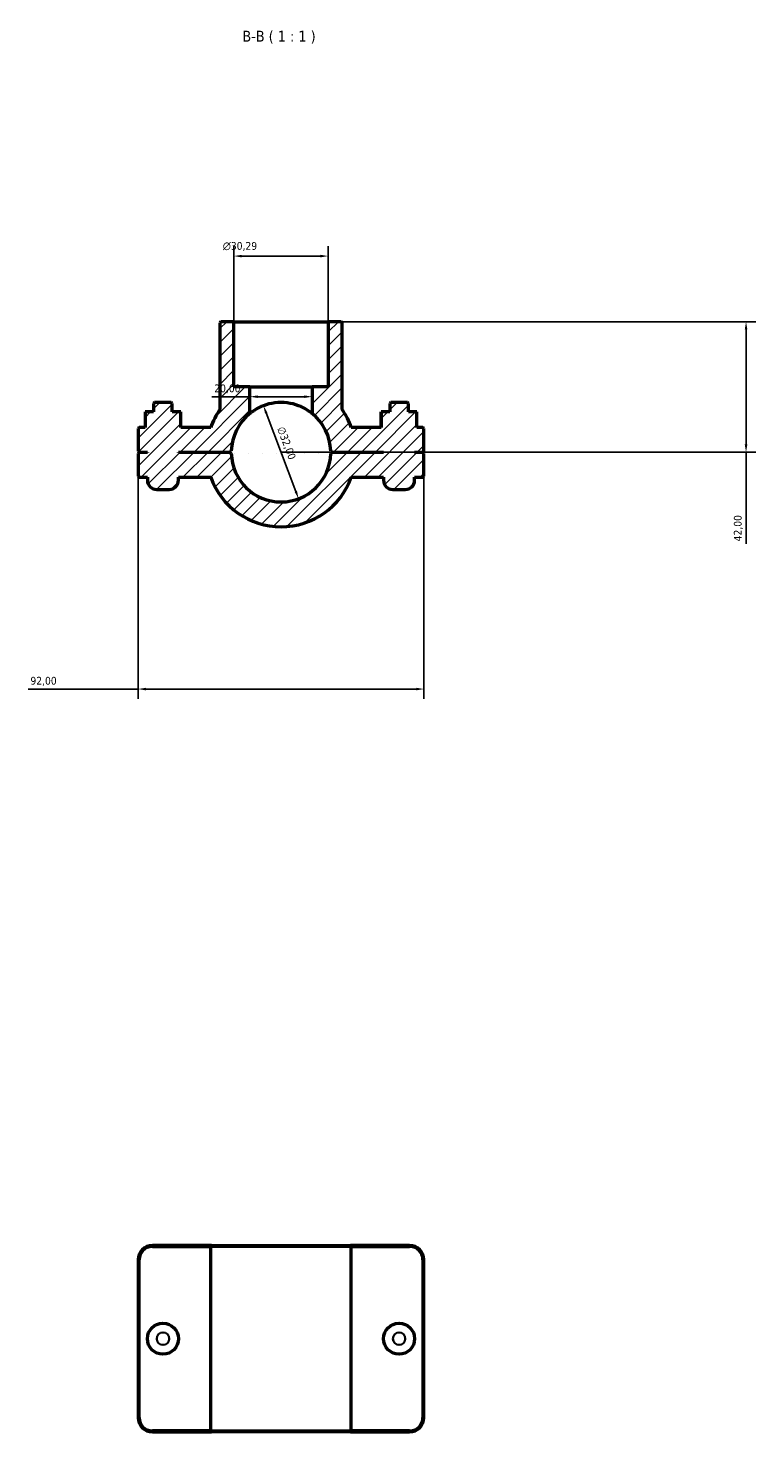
# Model space of a CAD drawing. Header units: millimetres. Extents: x 0 to 1136, y 0 to 1083.
# Tile 4 of 7: x 345 to 579, y 631 to 1083. Entities that reach past the tile are written whole.
import ezdxf

# ---------------------------------------------------------------- set-up
doc = ezdxf.new("R2010")
doc.units = ezdxf.units.MM
for name, color, linetype, lineweight in [('Dimension (ISO)', 7, 'Continuous', 25), ('Hatch (ISO)', 7, 'Continuous', 18), ('Symbol (ISO)', 7, 'Continuous', 25), ('Visible (ISO)', 7, 'Continuous', 50), ('Visible Narrow (ISO)', 7, 'Continuous', 35)]:
    doc.layers.add(name, color=color, linetype=linetype, lineweight=lineweight)
doc.styles.add('Label Text (ISO)', font='tahoma.ttf')
doc.styles.add('Note Text (ISO)', font='tahoma.ttf')
doc.dimstyles.new('Default (ISO)', dxfattribs={"dimtxt": 2.5, "dimasz": 2.5, "dimexe": 3.175, "dimexo": 0, "dimgap": 0.762, "dimtad": 1, "dimrnd": 1e-08, "dimzin": 0, "dimtxsty": 'Note Text (ISO)', "dimcen": 0.09, "dimdle": 10, "dimclrd": 256, "dimclre": 256, "dimclrt": 232, "dimazin": 0, "dimtfac": 1.40208, "dimtmove": 0, "dimatfit": 3, "dimfxl": 1, "dimtolj": 1, "dimtzin": 0, "dimlwd": -1, "dimlwe": -1, "dimarcsym": 0})

# ---------------------------------------------------------------- blocks, each defined once
blk = doc.blocks.new('*D11')
at = {"layer": 'Defpoints', "color": 0, "transparency": 16777216}
for p in [(420.88, 961.25), (432.18, 931.32)]:
    blk.add_point(p, dxfattribs=at)
at = {"layer": 'Dimension (ISO)', "transparency": 16777216}
blk.add_line((431.3, 933.66), (421.76, 958.92), dxfattribs=at)
blk.add_arc((426.53, 946.29), 16, 51.3178, 122.0501, dxfattribs=at)
for points in [[(422.15, 959.06), (421.37, 958.77), (420.88, 961.25)], [(431.69, 933.8), (430.91, 933.51), (432.18, 931.32)]]:
    blk.add_solid(points, dxfattribs=at)
at = {"layer": 'Dimension (ISO)', "color": 232, "true_color": 0xca0064, "transparency": 16777216, "insert": (427.56, 954.82), "char_height": 2.5, "attachment_point": 1, "rotation": 290.6804, "style": 'Note Text (ISO)'}
blk.add_mtext('\\A1;∅32,00', dxfattribs=at)
blk = doc.blocks.new('*D12')
at = {"layer": 'Defpoints', "color": 0, "transparency": 16777216}
for p in [(441.68, 988.29), (426.53, 946.29), (576.2, 946.29)]:
    blk.add_point(p, dxfattribs=at)
at = {"layer": 'Dimension (ISO)', "transparency": 16777216}
for p, q in [((441.68, 988.29), (579.38, 988.29)), ((576.2, 985.79), (576.2, 948.79)), ((426.53, 946.29), (579.38, 946.29)), ((576.2, 946.29), (576.2, 916.85))]:
    blk.add_line(p, q, dxfattribs=at)
for points in [[(575.78, 985.79), (576.62, 985.79), (576.2, 988.29)], [(575.78, 948.79), (576.62, 948.79), (576.2, 946.29)]]:
    blk.add_solid(points, dxfattribs=at)
at = {"layer": 'Dimension (ISO)', "color": 232, "true_color": 0xca0064, "transparency": 16777216, "insert": (572.27, 917.61), "char_height": 2.5, "attachment_point": 1, "rotation": 90, "style": 'Note Text (ISO)'}
blk.add_mtext('\\A1;42,00', dxfattribs=at)
blk = doc.blocks.new('*D13')
at = {"layer": 'Defpoints', "color": 0, "transparency": 16777216}
for p in [(380.53, 938.61), (472.53, 938.61), (380.53, 870.07)]:
    blk.add_point(p, dxfattribs=at)
at = {"layer": 'Dimension (ISO)', "transparency": 16777216}
for p, q in [((380.53, 938.61), (380.53, 866.89)), ((472.53, 938.61), (472.53, 866.89)), ((380.53, 870.07), (345.12, 870.07)), ((470.03, 870.07), (383.03, 870.07))]:
    blk.add_line(p, q, dxfattribs=at)
for points in [[(383.03, 870.48), (383.03, 869.65), (380.53, 870.07)], [(470.03, 870.48), (470.03, 869.65), (472.53, 870.07)]]:
    blk.add_solid(points, dxfattribs=at)
at = {"layer": 'Dimension (ISO)', "color": 232, "true_color": 0xca0064, "transparency": 16777216, "insert": (345.88, 874), "char_height": 2.5, "attachment_point": 1, "style": 'Note Text (ISO)'}
blk.add_mtext('\\A1;92,00', dxfattribs=at)
blk = doc.blocks.new('*D14')
at = {"layer": 'Defpoints', "color": 0, "transparency": 16777216}
for p in [(416.53, 964.16), (416.53, 964.16), (436.53, 964.16)]:
    blk.add_point(p, dxfattribs=at)
at = {"layer": 'Dimension (ISO)', "transparency": 16777216}
for p, q in [((416.53, 964.16), (404.28, 964.16)), ((434.03, 964.16), (419.03, 964.16))]:
    blk.add_line(p, q, dxfattribs=at)
for points in [[(419.03, 964.58), (419.03, 963.74), (416.53, 964.16)], [(434.03, 964.58), (434.03, 963.74), (436.53, 964.16)]]:
    blk.add_solid(points, dxfattribs=at)
at = {"layer": 'Dimension (ISO)', "color": 232, "true_color": 0xca0064, "transparency": 16777216, "insert": (405.04, 968.09), "char_height": 2.5, "attachment_point": 1, "style": 'Note Text (ISO)'}
blk.add_mtext('\\A1;20,00', dxfattribs=at)
blk = doc.blocks.new('*D15')
at = {"layer": 'Defpoints', "color": 0, "transparency": 16777216}
for p in [(411.39, 1009.41), (411.39, 988.29), (441.68, 988.29)]:
    blk.add_point(p, dxfattribs=at)
at = {"layer": 'Dimension (ISO)', "transparency": 16777216}
for p, q in [((411.39, 988.29), (411.39, 1012.58)), ((441.68, 988.29), (441.68, 1012.58)), ((439.18, 1009.41), (413.89, 1009.41))]:
    blk.add_line(p, q, dxfattribs=at)
for points in [[(413.89, 1009.82), (413.89, 1008.99), (411.39, 1009.41)], [(439.18, 1009.82), (439.18, 1008.99), (441.68, 1009.41)]]:
    blk.add_solid(points, dxfattribs=at)
at = {"layer": 'Dimension (ISO)', "color": 232, "true_color": 0xca0064, "transparency": 16777216, "insert": (407.8, 1013.93), "char_height": 2.5, "attachment_point": 1, "style": 'Note Text (ISO)'}
blk.add_mtext('\\A1;\\fAIGDT|b0|i0;\\H2.5000;\\ln\\fTahoma|b0|i0;\\H2.5000;30,29', dxfattribs=at)

msp = doc.modelspace()

# ---------------------------------------------------------------- hatches: boundary and pattern name
at = {"layer": 'Hatch (ISO)'}
h = msp.add_hatch(dxfattribs=at)
h.set_pattern_fill('ANSI31', color=256, scale=25.4, style=0)
h.set_pattern_definition([(45, (0, 0), (-2.245064, 2.245064), [])])
edge = h.paths.add_edge_path()
edge.add_line((416.5312, 967.2851), (411.3857, 967.2851))
edge.add_line((411.3857, 967.2851), (411.3857, 988.2851))
edge.add_line((411.3857, 988.2851), (407.1621, 988.2851))
edge.add_line((407.1621, 988.2851), (406.8421, 987.9651))
edge.add_line((406.8421, 987.9651), (406.8421, 960.0087))
edge.add_ellipse((426.5312, 946.2851), major_axis=(-19.6891, 13.7236), ratio=1, start_angle=0, end_angle=15.405803)
edge.add_line((403.9038, 954.2851), (394.287, 954.2851))
edge.add_line((394.287, 954.2851), (394.287, 959.2851))
edge.add_line((394.287, 959.2851), (391.5312, 959.2851))
edge.add_line((391.5312, 959.2851), (391.5312, 961.9651))
edge.add_line((391.5312, 961.9651), (391.2112, 962.2851))
edge.add_line((391.2112, 962.2851), (385.8512, 962.2851))
edge.add_line((385.8512, 962.2851), (385.5312, 961.9651))
edge.add_line((385.5312, 961.9651), (385.5312, 959.2851))
edge.add_line((385.5312, 959.2851), (382.7754, 959.2851))
edge.add_line((382.7754, 959.2851), (382.7754, 954.2851))
edge.add_line((382.7754, 954.2851), (380.8512, 954.2851))
edge.add_line((380.8512, 954.2851), (380.5312, 953.9651))
edge.add_line((380.5312, 953.9651), (380.5312, 946.6551))
edge.add_line((380.5312, 946.6551), (380.8512, 946.3351))
edge.add_line((380.8512, 946.3351), (383.5312, 946.3351))
edge.add_line((383.5312, 946.3351), (383.5312, 946.2351))
edge.add_line((383.5312, 946.2351), (380.8512, 946.2351))
edge.add_line((380.8512, 946.2351), (380.5312, 945.9151))
edge.add_line((380.5312, 945.9151), (380.5312, 938.6051))
edge.add_line((380.5312, 938.6051), (380.8512, 938.2851))
edge.add_line((380.8512, 938.2851), (383.5312, 938.2851))
edge.add_line((383.5312, 938.2851), (383.5312, 937.2851))
edge.add_ellipse((386.5312, 937.2851), major_axis=(-3, 0), ratio=1, start_angle=0, end_angle=90)
edge.add_line((386.5312, 934.2851), (390.5312, 934.2851))
edge.add_ellipse((390.5312, 937.2851), major_axis=(0, -3), ratio=1, start_angle=0, end_angle=90)
edge.add_line((393.5312, 937.2851), (393.5312, 938.2851))
edge.add_line((393.5312, 938.2851), (403.9038, 938.2851))
edge.add_ellipse((426.5312, 946.2851), major_axis=(-22.6274, -8), ratio=1, start_angle=0, end_angle=141.057559)
edge.add_line((449.1586, 938.2851), (459.5312, 938.2851))
edge.add_line((459.5312, 938.2851), (459.5312, 937.2851))
edge.add_ellipse((462.5312, 937.2851), major_axis=(-3, 0), ratio=1, start_angle=0, end_angle=90)
edge.add_line((462.5312, 934.2851), (466.5312, 934.2851))
edge.add_ellipse((466.5312, 937.2851), major_axis=(0, -3), ratio=1, start_angle=0, end_angle=90)
edge.add_line((469.5312, 937.2851), (469.5312, 938.2851))
edge.add_line((469.5312, 938.2851), (472.2112, 938.2851))
edge.add_line((472.2112, 938.2851), (472.5312, 938.6051))
edge.add_line((472.5312, 938.6051), (472.5312, 945.9151))
edge.add_line((472.5312, 945.9151), (472.2112, 946.2351))
edge.add_line((472.2112, 946.2351), (469.5312, 946.2351))
edge.add_line((469.5312, 946.2351), (469.5312, 946.3351))
edge.add_line((469.5312, 946.3351), (472.2112, 946.3351))
edge.add_line((472.2112, 946.3351), (472.5312, 946.6551))
edge.add_line((472.5312, 946.6551), (472.5312, 953.9651))
edge.add_line((472.5312, 953.9651), (472.2112, 954.2851))
edge.add_line((472.2112, 954.2851), (470.287, 954.2851))
edge.add_line((470.287, 954.2851), (470.287, 959.2851))
edge.add_line((470.287, 959.2851), (467.5312, 959.2851))
edge.add_line((467.5312, 959.2851), (467.5312, 961.9651))
edge.add_line((467.5312, 961.9651), (467.2112, 962.2851))
edge.add_line((467.2112, 962.2851), (461.8512, 962.2851))
edge.add_line((461.8512, 962.2851), (461.5312, 961.9651))
edge.add_line((461.5312, 961.9651), (461.5312, 959.2851))
edge.add_line((461.5312, 959.2851), (458.7754, 959.2851))
edge.add_line((458.7754, 959.2851), (458.7754, 954.2851))
edge.add_line((458.7754, 954.2851), (449.1586, 954.2851))
edge.add_ellipse((426.5312, 946.2851), major_axis=(22.6274, 8), ratio=1, start_angle=0, end_angle=15.405803)
edge.add_line((446.2204, 960.0087), (446.2204, 987.9651))
edge.add_line((446.2204, 987.9651), (445.9004, 988.2851))
edge.add_line((445.9004, 988.2851), (441.6767, 988.2851))
edge.add_line((441.6767, 988.2851), (441.6767, 967.2851))
edge.add_line((441.6767, 967.2851), (436.5312, 967.2851))
edge.add_line((436.5312, 967.2851), (436.5312, 958.7751))
edge.add_ellipse((426.5312, 946.2851), major_axis=(10, 12.49), ratio=1, start_angle=310.007172, end_angle=360, ccw=False)
edge.add_line((442.5269, 946.6551), (442.8511, 946.3351))
edge.add_line((442.8511, 946.3351), (459.5312, 946.3351))
edge.add_line((459.5312, 946.3351), (459.5312, 946.2351))
edge.add_line((459.5312, 946.2351), (442.8511, 946.2351))
edge.add_line((442.8511, 946.2351), (442.5269, 945.9152))
edge.add_ellipse((426.5312, 946.2851), major_axis=(15.9957, -0.37), ratio=1, start_angle=182.649969, end_angle=360, ccw=False)
edge.add_line((410.5355, 945.9152), (410.2113, 946.2351))
edge.add_line((410.2113, 946.2351), (393.5312, 946.2351))
edge.add_line((393.5312, 946.2351), (393.5312, 946.3351))
edge.add_line((393.5312, 946.3351), (410.2113, 946.3351))
edge.add_line((410.2113, 946.3351), (410.5355, 946.6551))
edge.add_ellipse((426.5312, 946.2851), major_axis=(-15.9957, 0.37), ratio=1, start_angle=310.007172, end_angle=360, ccw=False)
edge.add_line((416.5312, 958.7751), (416.5312, 967.2851))

# ---------------------------------------------------------------- linework, layer by layer
at = {"layer": 'Visible (ISO)'}
for p, q in [((407.1621, 988.2851), (406.8421, 987.9651)), ((406.8421, 987.9651), (406.8421, 960.0087)), ((411.3857, 988.2851), (407.1621, 988.2851)), ((411.3857, 967.2851), (411.3857, 988.2851)), ((411.3857, 988.2851), (441.6767, 988.2851)), ((445.9004, 988.2851), (441.6767, 988.2851)), ((441.6767, 988.2851), (441.6767, 967.2851)), ((446.2204, 987.9651), (445.9004, 988.2851)), ((446.2204, 960.0087), (446.2204, 987.9651)), ((416.5312, 967.2851), (411.3857, 967.2851)), ((416.5312, 958.7751), (416.5312, 967.2851)), ((416.5312, 967.2851), (436.5312, 967.2851)), ((441.6767, 967.2851), (436.5312, 967.2851)), ((436.5312, 967.2851), (436.5312, 958.7751)), ((385.5312, 959.2851), (382.7754, 959.2851)), ((382.7754, 959.2851), (382.7754, 954.2851)), ((385.8512, 962.2851), (385.5312, 961.9651)), ((385.5312, 961.9651), (385.5312, 959.2851)), ((391.2112, 962.2851), (385.8512, 962.2851)), ((391.5312, 961.9651), (391.2112, 962.2851)), ((391.5312, 959.2851), (391.5312, 961.9651)), ((394.287, 959.2851), (391.5312, 959.2851)), ((394.287, 954.2851), (394.287, 959.2851)), ((394.287, 959.2851), (394.3046, 959.2851)), ((394.3046, 954.2851), (394.3046, 959.2851)), ((458.7754, 959.2851), (458.7578, 959.2851)), ((458.7578, 954.2851), (458.7578, 959.2851)), ((461.5312, 959.2851), (458.7754, 959.2851)), ((458.7754, 959.2851), (458.7754, 954.2851)), ((461.8512, 962.2851), (461.5312, 961.9651)), ((461.5312, 961.9651), (461.5312, 959.2851)), ((467.2112, 962.2851), (461.8512, 962.2851)), ((467.5312, 961.9651), (467.2112, 962.2851)), ((467.5312, 959.2851), (467.5312, 961.9651)), ((470.287, 959.2851), (467.5312, 959.2851)), ((470.287, 954.2851), (470.287, 959.2851)), ((380.8512, 954.2851), (380.5312, 953.9651)), ((380.5312, 953.9651), (380.5312, 946.6551)), ((382.7754, 954.2851), (380.8512, 954.2851)), ((403.9038, 954.2851), (394.287, 954.2851)), ((458.7754, 954.2851), (449.1586, 954.2851)), ((472.2112, 954.2851), (470.287, 954.2851)), ((472.5312, 953.9651), (472.2112, 954.2851)), ((472.5312, 946.6551), (472.5312, 953.9651)), ((380.5312, 946.6551), (380.8512, 946.3351)), ((380.8512, 946.2351), (380.5312, 945.9151)), ((380.5312, 945.9151), (380.5312, 938.6051)), ((380.8512, 946.3351), (383.5312, 946.3351)), ((383.5312, 946.2351), (380.8512, 946.2351)), ((383.5312, 946.3351), (383.5312, 946.2351)), ((393.5312, 946.2351), (393.5312, 946.3351)), ((393.5312, 946.3351), (410.2113, 946.3351)), ((410.2113, 946.2351), (393.5312, 946.2351)), ((410.2113, 946.3351), (410.5355, 946.6551)), ((410.5355, 945.9152), (410.2113, 946.2351)), ((442.5269, 946.6551), (442.8511, 946.3351)), ((442.8511, 946.2351), (442.5269, 945.9152)), ((442.8511, 946.3351), (459.5312, 946.3351)), ((459.5312, 946.2351), (442.8511, 946.2351)), ((459.5312, 946.3351), (459.5312, 946.2351)), ((469.5312, 946.2351), (469.5312, 946.3351)), ((469.5312, 946.3351), (472.2112, 946.3351)), ((472.2112, 946.2351), (469.5312, 946.2351)), ((472.2112, 946.3351), (472.5312, 946.6551)), ((472.5312, 945.9151), (472.2112, 946.2351)), ((472.5312, 938.6051), (472.5312, 945.9151)), ((380.5312, 938.6051), (380.8512, 938.2851)), ((380.8512, 938.2851), (383.5312, 938.2851)), ((383.5312, 938.2851), (383.5312, 937.2851)), ((393.5312, 937.2851), (393.5312, 938.2851)), ((393.5312, 938.2851), (403.9038, 938.2851)), ((449.1586, 938.2851), (459.5312, 938.2851)), ((459.5312, 938.2851), (459.5312, 937.2851)), ((469.5312, 937.2851), (469.5312, 938.2851)), ((469.5312, 938.2851), (472.2112, 938.2851)), ((472.2112, 938.2851), (472.5312, 938.6051)), ((386.5312, 934.2851), (390.5312, 934.2851)), ((462.5312, 934.2851), (466.5312, 934.2851)), ((404.1312, 691.0008), (385.1312, 691.0008)), ((385.1312, 690.6808), (403.9038, 690.6808)), ((449.1586, 690.6808), (403.9038, 690.6808)), ((403.9038, 631.3208), (403.9038, 690.6808)), ((404.1312, 691.0008), (448.9312, 691.0008)), ((467.9312, 691.0008), (448.9312, 691.0008)), ((449.1586, 690.6808), (467.9312, 690.6808)), ((449.1586, 631.3208), (449.1586, 690.6808)), ((380.5312, 686.4008), (380.5312, 635.6008)), ((380.8512, 635.6008), (380.8512, 686.4008)), ((472.2112, 686.4008), (472.2112, 635.6008)), ((472.5312, 635.6008), (472.5312, 686.4008)), ((403.9038, 631.3208), (385.1312, 631.3208)), ((385.1312, 631.0008), (404.1312, 631.0008)), ((403.9038, 631.3208), (449.1586, 631.3208)), ((448.9312, 631.0008), (404.1312, 631.0008)), ((448.9312, 631.0008), (467.9312, 631.0008)), ((467.9312, 631.3208), (449.1586, 631.3208))]:
    msp.add_line(p, q, dxfattribs=at)
for centre in [(388.5312, 661.0008), (464.5312, 661.0008)]:
    msp.add_circle(centre, 5, dxfattribs=at)
for centre, radius, start, end in [((426.5312, 946.2851), 24, 145.122977, 160.528779), ((426.5312, 946.2851), 16, 128.682187, 178.675016), ((426.5312, 946.2851), 16, 1.324984, 51.317813), ((426.5312, 946.2851), 24, 19.471221, 34.877023), ((426.5312, 946.2851), 16, 181.324984, 358.675016), ((386.5312, 937.2851), 3, 180, 270), ((390.5312, 937.2851), 3, 270, 0), ((426.5312, 946.2851), 24, 199.471221, 340.528779), ((462.5312, 937.2851), 3, 180, 270), ((466.5312, 937.2851), 3, 270, 0), ((385.1312, 686.4008), 4.6, 90, 180), ((385.1312, 686.4008), 4.28, 90, 180), ((467.9312, 686.4008), 4.6, 0, 90), ((467.9312, 686.4008), 4.28, 0, 90), ((385.1312, 635.6008), 4.6, 180, 270), ((385.1312, 635.6008), 4.28, 180, 270), ((467.9312, 635.6008), 4.6, 270, 0), ((467.9312, 635.6008), 4.28, 270, 0)]:
    msp.add_arc(centre, radius, start, end, dxfattribs=at)
msp.add_open_spline([(436.5312, 958.7751), (436.5312, 958.7751), (436.4664, 958.8278), (436.2036, 959.0317), (436.0056, 959.1823), (435.2339, 959.7261), (434.4736, 960.2086), (432.7379, 961.0637), (431.6375, 961.5011), (429.1825, 962.1146), (427.8258, 962.2851), (425.2367, 962.2851), (423.8799, 962.1146), (421.4249, 961.5011), (420.3246, 961.0637), (418.5888, 960.2086), (417.8285, 959.7261), (417.0569, 959.1823), (416.8589, 959.0317), (416.596, 958.8278), (416.5312, 958.7751), (416.5312, 958.7751)], degree=3, knots=[0, 0, 0, 0, 0.19572794, 0.19572794, 0.39145588, 0.39145588, 0.78291176, 0.78291176, 1.17127412, 1.17127412, 1.55963649, 1.55963649, 1.94799885, 1.94799885, 2.33636122, 2.33636122, 2.7278171, 2.7278171, 2.92354504, 2.92354504, 3.11927297, 3.11927297, 3.11927297, 3.11927297], dxfattribs=at)
for points in [[(404.1312, 691.0008), (404.0551, 690.8942), (403.9793, 690.7876), (403.9038, 690.6808)], [(448.9312, 691.0008), (449.0073, 690.8942), (449.0831, 690.7876), (449.1586, 690.6808)], [(404.1312, 631.0008), (404.0551, 631.1073), (403.9793, 631.214), (403.9038, 631.3208)], [(448.9312, 631.0008), (449.0073, 631.1073), (449.0831, 631.214), (449.1586, 631.3208)]]:
    msp.add_open_spline(points, degree=3, dxfattribs=at)
at = {"layer": 'Visible Narrow (ISO)'}
for p, q in [((385.1312, 690.6968), (385.1312, 690.9848)), ((467.9312, 690.6968), (467.9312, 690.9848)), ((380.8352, 686.4008), (380.5472, 686.4008)), ((472.2272, 686.4008), (472.5152, 686.4008)), ((380.8352, 635.6008), (380.5472, 635.6008)), ((472.2272, 635.6008), (472.5152, 635.6008)), ((385.1312, 631.3048), (385.1312, 631.0168)), ((467.9312, 631.3048), (467.9312, 631.0168))]:
    msp.add_line(p, q, dxfattribs=at)
for centre in [(388.5312, 661.0008), (464.5312, 661.0008)]:
    msp.add_circle(centre, 2, dxfattribs=at)

# ---------------------------------------------------------------- texts
at = {"layer": 'Symbol (ISO)', "insert": (414.0923, 1077.7851), "char_height": 3.5, "attachment_point": 7, "style": 'Label Text (ISO)'}
msp.add_mtext('B-B ( 1 : 1 )', dxfattribs=at)

# ---------------------------------------------------------------- dimensions: what is measured, and where the dimension line sits
at = {"layer": 'Dimension (ISO)'}
dim = msp.add_linear_dim(base=(411.3857, 1009.4069), p1=(441.6767, 988.2851), p2=(411.3857, 988.2851), angle=180, text='\\fAIGDT|b0|i0;\\H2.5000;\\ln\\fTahoma|b0|i0;\\H2.5000;<>', dimstyle='Default (ISO)', override={"dimdec": 2, "dimtp": 0, "dimtm": 0, "dimtdec": 2, "dimtofl": 0, "dimatfit": 1}, dxfattribs=at)
dim.commit()
dim.dimension.update_dxf_attribs({"geometry": '*D15', "text_midpoint": (413.3487, 1009.4069), "dimtype": 160})
for base, p1, p2, angle, override, picture, middle in [((576.2016, 946.2851), (441.6767, 988.2851), (426.5312, 946.2851), 90, {"dimdec": 2, "dimtp": 0, "dimtm": 0, "dimtdec": 2, "dimtofl": 0, "dimatfit": 2}, '*D12', (576.2016, 921.7851)), ((416.5312, 964.1585), (436.5312, 964.1585), (416.5312, 964.1585), 180, {"dimdec": 2, "dimse1": 1, "dimse2": 1, "dimtp": 0, "dimtm": 0, "dimtdec": 2, "dimtofl": 0, "dimatfit": 2}, '*D14', (409.1557, 964.1585))]:
    dim = msp.add_linear_dim(base=base, p1=p1, p2=p2, angle=angle, dimstyle='Default (ISO)', override=override, dxfattribs=at)
    dim.commit()
    dim.dimension.update_dxf_attribs({"geometry": picture, "text_midpoint": middle, "dimtype": 160})
dim = msp.add_diameter_dim_2p(p1=(432.1817, 931.3161), p2=(420.8807, 961.2542), dimstyle='Default (ISO)', override={"dimdec": 2, "dimlfac": 1, "dimtp": 0, "dimtm": 0, "dimtdec": 2, "dimatfit": 2}, dxfattribs=at)
dim.commit()
dim.dimension.update_dxf_attribs({"geometry": '*D11', "text_midpoint": (425.7773, 948.2823), "dimtype": 163})
dim = msp.add_linear_dim(base=(380.5312, 870.0653), p1=(472.5312, 938.6051), p2=(380.5312, 938.6051), dimstyle='Default (ISO)', override={"dimdec": 2, "dimtp": 0, "dimtm": 0, "dimtdec": 2, "dimtofl": 0, "dimatfit": 2}, dxfattribs=at)
dim.commit()
dim.dimension.update_dxf_attribs({"geometry": '*D13', "text_midpoint": (350.0312, 870.0653), "dimtype": 160})

doc.saveas('drawing.dxf')
